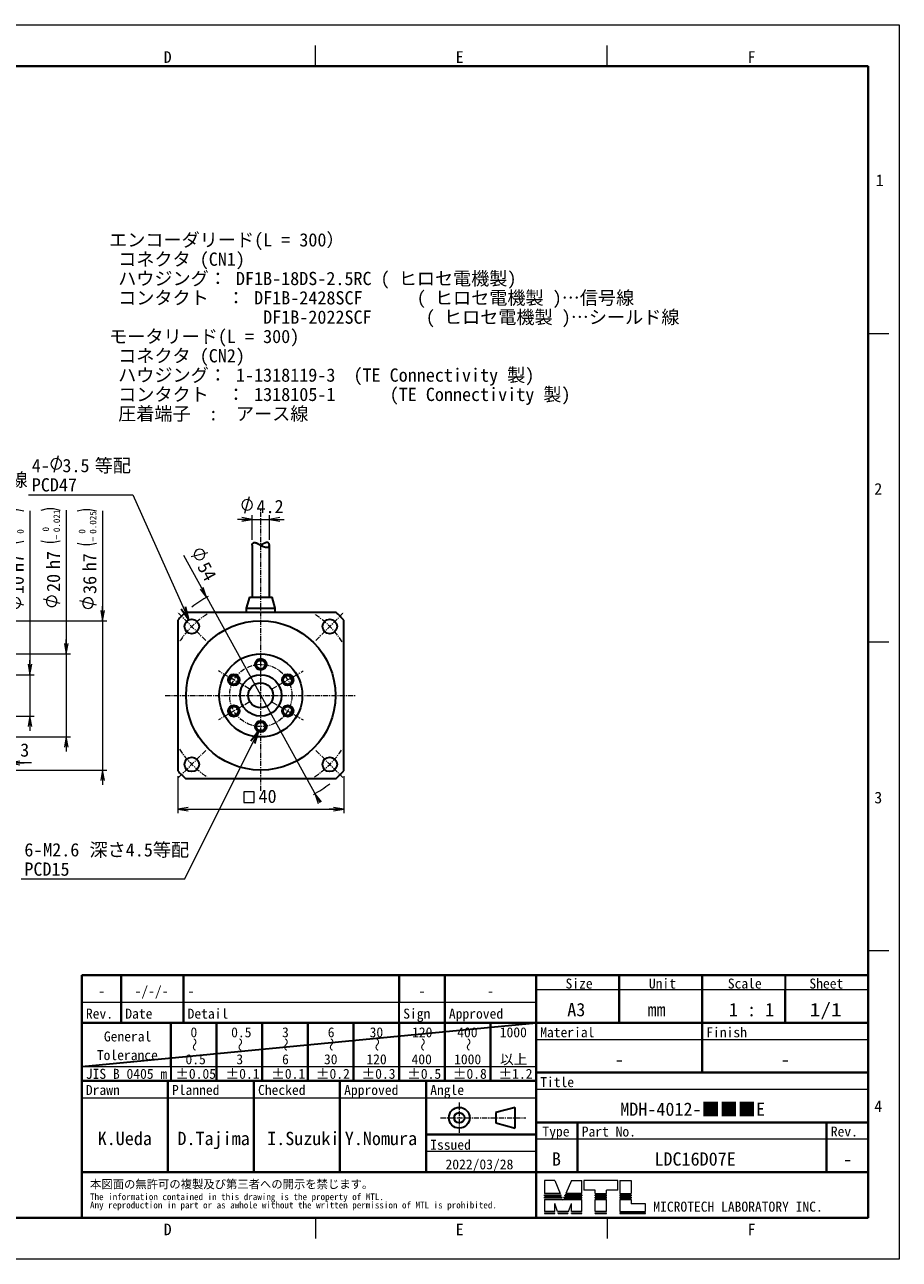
# Model space of a CAD drawing. Header units: millimetres. Extents: x 0 to 422, y 0 to 298.
# Tile 37 of 37: x 211 to 422, y 0 to 298. Entities that reach past the tile are written whole.
import ezdxf

# ---------------------------------------------------------------- set-up
doc = ezdxf.new("R2010")
doc.units = ezdxf.units.MM
doc.linetypes.add('CENTER', pattern=[2, 1.25, -0.25, 0.25, -0.25])
doc.linetypes.add('DOT', pattern=[0.5, 0.25, -0.25])
doc.styles.add('ｍｓ ｐゴシック', font='msgothic.ttc')
doc.dimstyles.get("Standard").update_dxf_attribs({"dimtxt": 0.18, "dimasz": 0.18, "dimexe": 0.18, "dimexo": 0.0625, "dimgap": 0.09, "dimtad": 0, "dimtih": 1, "dimtoh": 1, "dimdec": 4, "dimzin": 0, "dimdsep": 46, "dimcen": 0.09, "dimadec": 0, "dimazin": 0, "dimtfac": 1, "dimtdec": 4, "dimtofl": 0, "dimtmove": 0, "dimatfit": 3, "dimfxl": 1, "dimtolj": 1, "dimtzin": 0, "dimarcsym": 0})

# ---------------------------------------------------------------- blocks, each defined once
blk = doc.blocks.new('*D8')
at = {"color": 7, "linetype": 'Continuous', "lineweight": 9, "transparency": 16777216}
for p, q in [((221.33, 180.55), (221.33, 123.37)), ((219.83, 158.03), (215.83, 159.1)), ((221.33, 145.87), (221.33, 149.37)), ((208.96, 145.87), (222.33, 145.87)), ((208.96, 125.87), (222.33, 125.87)), ((221.33, 125.87), (221.33, 122.37))]:
    blk.add_line(p, q, dxfattribs=at)
for points in [[(219.83, 180.47), (218.29, 180.81), (216.71, 180.81), (215.17, 180.47)], [(215.17, 173.12), (216.71, 172.78), (218.29, 172.78), (219.83, 173.12)]]:
    blk.add_lwpolyline(points, dxfattribs=at)
blk.add_lwpolyline([(217.83, 159.84), (217.5, 159.8), (217.19, 159.67), (216.93, 159.47), (216.72, 159.2), (216.6, 158.9), (216.55, 158.57), (216.6, 158.24), (216.72, 157.93), (216.93, 157.66), (217.19, 157.46), (217.5, 157.33), (217.83, 157.29), (218.16, 157.33), (218.46, 157.46), (218.73, 157.66), (218.93, 157.93), (219.06, 158.24), (219.1, 158.57), (219.06, 158.9), (218.93, 159.2), (218.73, 159.47), (218.46, 159.67), (218.16, 159.8)], close=True, dxfattribs=at)
at = {"color": 7, "linetype": 'Continuous', "lineweight": 20, "transparency": 16777216}
for points in [[(220.89, 148.37, 0), (221.33, 145.87, 0), (221.77, 148.37, 0)], [(221.77, 123.37, 0), (221.33, 125.87, 0), (220.89, 123.37, 0)]]:
    blk.add_polyline3d(points, dxfattribs=at)
at = {"color": 7, "linetype": 'Continuous', "lineweight": 9, "transparency": 16777216, "style": 'ｍｓ ｐゴシック'}
for s, height, width, p in [('0.021', 1.601, 1.000264, (219.83, 175.21)), ('0', 1.6, 0.99968, (217.17, 175.38)), ('−', 1.6, 1.000906, (219.83, 173.42)), ('h7', 3.202, 0.999712, (219.83, 166.32)), ('20', 3.201, 1.00009, (219.83, 160.81))]:
    blk.add_text(s, height=height, rotation=90, dxfattribs=dict(at, width=width)).set_placement(p)
blk = doc.blocks.new('*D9')
at = {"color": 7, "linetype": 'Continuous', "lineweight": 9, "transparency": 16777216}
for p, q in [((230.08, 180.34), (230.08, 115.37)), ((228.58, 157.59), (224.58, 158.66)), ((230.08, 153.87), (230.08, 157.37)), ((202.88, 153.87), (231.08, 153.87)), ((202.88, 117.87), (231.08, 117.87)), ((230.08, 117.87), (230.08, 114.37))]:
    blk.add_line(p, q, dxfattribs=at)
for points in [[(228.58, 180.26), (227.04, 180.58), (225.46, 180.58), (223.92, 180.26)], [(223.92, 172.59), (225.46, 172.26), (227.04, 172.26), (228.58, 172.59)]]:
    blk.add_lwpolyline(points, dxfattribs=at)
blk.add_lwpolyline([(226.58, 159.4), (226.25, 159.36), (225.94, 159.23), (225.68, 159.03), (225.47, 158.76), (225.35, 158.45), (225.3, 158.12), (225.35, 157.79), (225.47, 157.49), (225.68, 157.22), (225.94, 157.02), (226.25, 156.89), (226.58, 156.85), (226.91, 156.89), (227.21, 157.02), (227.48, 157.22), (227.68, 157.49), (227.81, 157.79), (227.85, 158.12), (227.81, 158.45), (227.68, 158.76), (227.48, 159.03), (227.21, 159.23), (226.91, 159.36)], close=True, dxfattribs=at)
at = {"color": 7, "linetype": 'Continuous', "lineweight": 20, "transparency": 16777216}
for points in [[(229.64, 156.37, 0), (230.08, 153.87, 0), (230.52, 156.37, 0)], [(230.52, 115.37, 0), (230.08, 117.87, 0), (229.64, 115.37, 0)]]:
    blk.add_polyline3d(points, dxfattribs=at)
at = {"color": 7, "linetype": 'Continuous', "lineweight": 9, "transparency": 16777216, "style": 'ｍｓ ｐゴシック'}
for s, height, width, p in [('0.025', 1.602, 0.999502, (228.58, 174.83)), ('0', 1.6, 0.99968, (225.92, 174.85)), ('−', 1.6, 1.000906, (228.58, 172.89)), ('h7', 3.202, 0.999712, (228.58, 165.78)), ('36', 3.201, 1.000554, (228.58, 160.32))]:
    blk.add_text(s, height=height, rotation=90, dxfattribs=dict(at, width=width)).set_placement(p)
blk = doc.blocks.new('*D10')
at = {"color": 7, "linetype": 'Continuous', "lineweight": 9, "transparency": 16777216}
for p, q in [((212.58, 180.32), (212.58, 128.37)), ((211.08, 157.64), (207.08, 158.71)), ((212.58, 140.87), (212.58, 144.37)), ((208.96, 140.87), (213.58, 140.87)), ((208.96, 130.87), (213.58, 130.87)), ((212.58, 130.87), (212.58, 127.37))]:
    blk.add_line(p, q, dxfattribs=at)
for points in [[(211.08, 180.25), (209.54, 180.59), (207.96, 180.59), (206.42, 180.25)], [(206.42, 173.07), (207.96, 172.73), (209.54, 172.73), (211.08, 173.07)]]:
    blk.add_lwpolyline(points, dxfattribs=at)
blk.add_lwpolyline([(209.08, 159.45), (208.75, 159.41), (208.44, 159.28), (208.18, 159.08), (207.97, 158.81), (207.85, 158.5), (207.8, 158.17), (207.85, 157.84), (207.97, 157.54), (208.18, 157.27), (208.44, 157.07), (208.75, 156.94), (209.08, 156.9), (209.41, 156.94), (209.71, 157.07), (209.98, 157.27), (210.18, 157.54), (210.31, 157.84), (210.35, 158.17), (210.31, 158.5), (210.18, 158.81), (209.98, 159.08), (209.71, 159.28), (209.41, 159.41)], close=True, dxfattribs=at)
at = {"color": 7, "linetype": 'Continuous', "lineweight": 20, "transparency": 16777216}
for points in [[(212.14, 143.37, 0), (212.58, 140.87, 0), (213.02, 143.37, 0)], [(213.02, 128.37, 0), (212.58, 130.87, 0), (212.14, 128.37, 0)]]:
    blk.add_polyline3d(points, dxfattribs=at)
at = {"color": 7, "linetype": 'Continuous', "lineweight": 9, "transparency": 16777216, "style": 'ｍｓ ｐゴシック'}
for s, height, width, p in [('0.015', 1.602, 0.999502, (208.42, 174.82)), ('0', 1.6, 0.99968, (211.08, 174.84)), ('+', 1.6, 1.001048, (208.42, 173.41)), ('H7', 3.202, 1.000012, (211.08, 165.64)), ('10', 3.201, 0.99968, (211.08, 160.29))]:
    blk.add_text(s, height=height, rotation=90, dxfattribs=dict(at, width=width)).set_placement(p)
blk = doc.blocks.new('*D11')
at = {"color": 7, "linetype": 'Continuous', "lineweight": 9, "transparency": 16777216}
for p, q in [((204.66, 129.57), (204.66, 118.62)), ((207.66, 124.57), (207.66, 118.62)), ((204.66, 119.62), (201.16, 119.62)), ((212.96, 119.62), (202.16, 119.62)), ((207.66, 119.62), (211.16, 119.62))]:
    blk.add_line(p, q, dxfattribs=at)
at = {"color": 7, "linetype": 'Continuous', "lineweight": 20, "transparency": 16777216}
for points in [[(202.16, 119.18, 0), (204.66, 119.62, 0), (202.16, 120.06, 0)], [(210.16, 120.06, 0), (207.66, 119.62, 0), (210.16, 119.18, 0)]]:
    blk.add_polyline3d(points, dxfattribs=at)
at = {"color": 7, "linetype": 'Continuous', "lineweight": 9, "transparency": 16777216, "style": 'ｍｓ ｐゴシック', "width": 1.000622}
blk.add_text('3', height=3.2, dxfattribs=at).set_placement((210.23, 121.12))
blk = doc.blocks.new('*D19')
at = {"color": 7, "linetype": 'Continuous', "lineweight": 9, "transparency": 16777216}
for p, q in [((249.54, 169.68), (282.44, 110.04)), ((251.44, 169.34), (255.46, 170.33))]:
    blk.add_line(p, q, dxfattribs=at)
blk.add_lwpolyline([(254.06, 168.72), (254.33, 168.92), (254.54, 169.18), (254.67, 169.48), (254.72, 169.81), (254.68, 170.14), (254.56, 170.45), (254.37, 170.72), (254.11, 170.93), (253.8, 171.06), (253.47, 171.11), (253.14, 171.07), (252.83, 170.95), (252.56, 170.75), (252.36, 170.49), (252.22, 170.19), (252.17, 169.86), (252.21, 169.53), (252.33, 169.22), (252.53, 168.95), (252.79, 168.74), (253.09, 168.61), (253.42, 168.56), (253.75, 168.6)], close=True, dxfattribs=at)
at = {"color": 7, "linetype": 'Continuous', "lineweight": 20, "transparency": 16777216}
for points in [[(253.55, 161.49, 0), (255.14, 159.51, 0), (254.32, 161.92, 0)], [(282.82, 110.26, 0), (281.23, 112.23, 0), (282.05, 109.83, 0)]]:
    blk.add_polyline3d(points, dxfattribs=at)
at = {"color": 7, "linetype": 'Continuous', "lineweight": 9, "transparency": 16777216, "style": 'ｍｓ ｐゴシック', "width": 0.99985}
blk.add_text('54', height=3.201, rotation=298.8866, dxfattribs=at).set_placement((252.78, 166.9))
blk = doc.blocks.new('*D20')
at = {"color": 7, "linetype": 'Continuous', "lineweight": 9, "transparency": 16777216}
for p, q in [((248.19, 116.43), (248.19, 107.47)), ((288.19, 116.43), (288.19, 107.47)), ((248.19, 108.47), (251.69, 108.47)), ((248.19, 108.47), (288.19, 108.47)), ((288.19, 108.47), (284.69, 108.47))]:
    blk.add_line(p, q, dxfattribs=at)
at = {"color": 7, "linetype": 'Continuous', "lineweight": 20, "transparency": 16777216}
blk.add_lwpolyline([(264.08, 110.1), (266.63, 110.1), (266.63, 112.65), (264.08, 112.65)], close=True, dxfattribs=at)
for points in [[(250.69, 108.91, 0), (248.19, 108.47, 0), (250.69, 108.03, 0)], [(285.69, 108.03, 0), (288.19, 108.47, 0), (285.69, 108.91, 0)]]:
    blk.add_polyline3d(points, dxfattribs=at)
at = {"color": 7, "linetype": 'Continuous', "lineweight": 9, "transparency": 16777216, "style": 'ｍｓ ｐゴシック', "width": 0.999882}
blk.add_text('40', height=3.201, dxfattribs=at).set_placement((267.64, 109.97))
blk = doc.blocks.new('*D21')
at = {"color": 7, "linetype": 'Continuous', "lineweight": 9, "transparency": 16777216}
for p, q in [((264.38, 179.8), (265.46, 183.8)), ((266.09, 173.36), (266.09, 179.3)), ((270.29, 173.36), (270.29, 179.3)), ((266.09, 178.3), (262.59, 178.3)), ((263.59, 178.3), (272.79, 178.3)), ((270.29, 178.3), (273.79, 178.3))]:
    blk.add_line(p, q, dxfattribs=at)
blk.add_lwpolyline([(266.2, 181.8), (266.15, 182.13), (266.02, 182.44), (265.82, 182.7), (265.56, 182.91), (265.25, 183.03), (264.92, 183.08), (264.59, 183.03), (264.28, 182.91), (264.02, 182.7), (263.82, 182.44), (263.69, 182.13), (263.65, 181.8), (263.69, 181.47), (263.82, 181.16), (264.02, 180.9), (264.28, 180.7), (264.59, 180.57), (264.92, 180.53), (265.25, 180.57), (265.56, 180.7), (265.82, 180.9), (266.02, 181.16), (266.15, 181.47)], close=True, dxfattribs=at)
at = {"color": 7, "linetype": 'Continuous', "lineweight": 20, "transparency": 16777216}
for points in [[(263.59, 177.86, 0), (266.09, 178.3, 0), (263.59, 178.74, 0)], [(272.79, 178.74, 0), (270.29, 178.3, 0), (272.79, 177.86, 0)]]:
    blk.add_polyline3d(points, dxfattribs=at)
at = {"color": 7, "linetype": 'Continuous', "lineweight": 9, "transparency": 16777216, "style": 'ｍｓ ｐゴシック', "width": 1.000662}
blk.add_text('4.2', height=3.2, dxfattribs=at).set_placement((267.16, 179.8))

msp = doc.modelspace()

# ---------------------------------------------------------------- linework, layer by layer
at = {"color": 5, "linetype": 'Continuous', "lineweight": 9, "true_color": 0x0000ff}
for p, q in [((0, 297.5), (422, 297.5)), ((422, 297.5), (422, 0)), ((422, 0), (0, 0))]:
    msp.add_line(p, q, dxfattribs=at)
at = {"color": 7, "linetype": 'Continuous', "lineweight": 9}
for p, q in [((281.33333, 287.5), (281.33333, 292.5)), ((351.66667, 287.5), (351.66667, 292.5)), ((414.5, 223.125), (419.5, 223.125)), ((218.38495, 189.67271), (219.45674, 193.67271)), ((212.22766, 184.23635), (237.3413, 184.23635)), ((414.5, 148.75), (419.5, 148.75)), ((210.43894, 91.64293), (249.91167, 91.64293)), ((414.5, 74.375), (419.5, 74.375)), ((334.5, 65), (354.5, 65)), ((354.5, 65), (374.5, 65)), ((374.5, 65), (394.5, 65)), ((394.5, 65), (414.5, 65)), ((225.06, 62), (234.56, 62)), ((234.56, 62), (249.56, 62)), ((249.56, 62), (301.5, 62)), ((301.5, 62), (312.5, 62)), ((312.5, 62), (334.5, 62)), ((334.5, 53), (414.5, 53)), ((225.06, 46.5), (246.5, 46.5)), ((246.5, 46.5), (257.5, 46.5)), ((257.5, 46.5), (268.5, 46.5)), ((268.5, 46.5), (279.5, 46.5)), ((279.5, 46.5), (290.5, 46.5)), ((290.5, 46.5), (301.5, 46.5)), ((301.5, 46.5), (312.5, 46.5)), ((312.5, 46.5), (323.5, 46.5)), ((323.5, 46.5), (334.5, 46.5)), ((225.06, 38.9), (245.795, 38.9)), ((245.795, 38.9), (266.53, 38.9)), ((266.53, 38.9), (287.265, 38.9)), ((287.265, 38.9), (308, 38.9)), ((308, 38.9), (334.5, 38.9)), ((334.5, 41), (414.5, 41)), ((334.5, 29), (344.5, 29)), ((344.5, 29), (404.5, 29)), ((404.5, 29), (414.5, 29)), ((334.5, 26), (308, 26)), ((336.5, 19), (336.5, 15.85)), ((339, 19), (336.5, 19)), ((339, 19), (340.347, 15.85)), ((343, 19), (341.653, 15.85)), ((343, 19), (345.5, 19)), ((345.5, 15.85), (345.5, 19)), ((354.2, 19), (346, 19)), ((346, 19), (346, 16.7)), ((354.2, 16.7), (354.2, 19)), ((354.7, 19), (357.45, 19)), ((354.7, 19), (354.7, 15.85)), ((357.45, 19), (357.45, 15.85)), ((340.347, 15.85), (336.5, 15.85)), ((336.5, 15.5), (340.453, 15.5)), ((336.5, 15.3), (336.5, 15.5)), ((336.5, 15.3), (340.579, 15.3)), ((336.5, 14.75), (336.5, 14.95)), ((336.5, 14.95), (340.684, 14.95)), ((340.579, 15.3), (340.453, 15.5)), ((340.811, 14.75), (340.684, 14.95)), ((341.189, 14.75), (341.316, 14.95)), ((345.5, 14.95), (341.316, 14.95)), ((341.421, 15.3), (341.547, 15.5)), ((345.5, 15.3), (341.421, 15.3)), ((345.5, 15.5), (341.547, 15.5)), ((345.5, 15.85), (341.653, 15.85)), ((345.5, 15.5), (345.5, 15.3)), ((345.5, 14.75), (345.5, 14.95)), ((348.7, 16.7), (346, 16.7)), ((348.7, 15.85), (348.7, 16.7)), ((348.7, 15.85), (351.5, 15.85)), ((348.7, 15.3), (348.7, 15.5)), ((348.7, 15.5), (351.5, 15.5)), ((348.7, 15.3), (351.5, 15.3)), ((348.7, 14.95), (351.5, 14.95)), ((348.7, 14.75), (348.7, 14.95)), ((354.2, 16.7), (351.5, 16.7)), ((351.5, 15.85), (351.5, 16.7)), ((351.5, 15.3), (351.5, 15.5)), ((351.5, 14.75), (351.5, 14.95)), ((354.7, 15.85), (357.45, 15.85)), ((354.7, 15.5), (354.7, 15.3)), ((354.7, 15.5), (357.45, 15.5)), ((354.7, 15.3), (357.45, 15.3)), ((354.7, 14.95), (357.45, 14.95)), ((354.7, 14.95), (354.7, 14.75)), ((357.45, 15.5), (357.45, 15.3)), ((357.45, 14.95), (357.45, 14.75)), ((340.811, 14.75), (336.5, 14.75)), ((336.5, 14.4), (340.916, 14.4)), ((336.5, 14.4), (336.5, 11.55)), ((339.658, 11.55), (339, 13.437)), ((339, 11.55), (339, 13.437)), ((340.916, 14.4), (341, 14.25)), ((341.084, 14.4), (341, 14.25)), ((341.084, 14.4), (345.5, 14.4)), ((341.189, 14.75), (345.5, 14.75)), ((342.342, 11.55), (343, 13.437)), ((343, 11.55), (343, 13.437)), ((345.5, 11.55), (345.5, 14.4)), ((348.7, 14.75), (351.5, 14.75)), ((348.7, 14.4), (351.5, 14.4)), ((348.7, 11.55), (348.7, 14.4)), ((351.5, 11.55), (351.5, 14.4)), ((354.7, 14.75), (357.45, 14.75)), ((354.7, 14.4), (354.7, 11.55)), ((354.7, 14.4), (357.45, 14.4)), ((357.45, 14.4), (357.45, 13.4)), ((360.85, 13.4), (357.45, 13.4)), ((360.85, 11.55), (360.85, 13.4)), ((281.33333, 10), (281.33333, 5)), ((339, 11.55), (336.5, 11.55)), ((336.5, 11.2), (339, 11.2)), ((336.5, 11.2), (336.5, 11)), ((336.5, 11), (339, 11)), ((339, 11), (339, 11.2)), ((342.342, 11.55), (339.658, 11.55)), ((339.85, 11), (339.745, 11.2)), ((339.745, 11.2), (342.255, 11.2)), ((339.85, 11), (342.15, 11)), ((342.15, 11), (342.255, 11.2)), ((345.5, 11.55), (343, 11.55)), ((343, 11.2), (345.5, 11.2)), ((343, 11), (343, 11.2)), ((343, 11), (345.5, 11)), ((345.5, 11), (345.5, 11.2)), ((351.5, 11.55), (348.7, 11.55)), ((348.7, 11.2), (351.5, 11.2)), ((348.7, 11), (348.7, 11.2)), ((348.7, 11), (351.5, 11)), ((351.5, 11), (351.5, 11.2)), ((351.66667, 10), (351.66667, 5)), ((354.7, 11.55), (360.85, 11.55)), ((354.7, 11.2), (360.85, 11.2)), ((354.7, 11.2), (354.7, 11)), ((354.7, 11), (360.85, 11)), ((360.85, 11), (360.85, 11.2))]:
    msp.add_line(p, q, dxfattribs=at)
at = {"color": 7, "linetype": 'Continuous', "lineweight": 40}
for p, q in [((13.5, 287.5), (414.5, 287.5)), ((414.5, 287.5), (414.5, 10)), ((225.06, 62), (225.06, 68.5)), ((225.06, 68.5), (234.56, 68.5)), ((234.56, 62), (234.56, 68.5)), ((234.56, 68.5), (246.515, 68.5)), ((246.515, 68.5), (249.56, 68.5)), ((249.56, 62), (249.56, 68.5)), ((249.56, 68.5), (268.53, 68.5)), ((268.53, 68.5), (301.5, 68.5)), ((301.5, 68.5), (312.5, 68.5)), ((301.5, 62), (301.5, 68.5)), ((312.5, 62), (312.5, 68.5)), ((312.5, 68.5), (334.5, 68.5)), ((334.5, 65), (334.5, 68.5)), ((334.5, 68.5), (354.5, 68.5)), ((354.5, 68.5), (354.5, 65)), ((354.5, 68.5), (374.5, 68.5)), ((374.5, 68.5), (374.5, 65)), ((374.5, 68.5), (394.5, 68.5)), ((394.5, 68.5), (414.5, 68.5)), ((334.5, 65), (334.5, 57)), ((354.5, 65), (354.5, 57)), ((374.5, 65), (374.5, 57)), ((394.5, 65), (394.5, 57)), ((225.06, 57), (225.06, 62)), ((234.56, 57), (234.56, 62)), ((249.56, 57), (249.56, 62)), ((312.5, 57), (312.5, 62)), ((225.06, 46.5), (225.06, 57)), ((246.5, 57), (225.06, 57)), ((246.5, 57), (246.5, 46.5)), ((257.5, 57), (246.5, 57)), ((268.5, 57), (257.5, 57)), ((257.5, 46.5), (257.5, 57)), ((279.5, 57), (268.5, 57)), ((268.5, 46.5), (268.5, 57)), ((290.5, 57), (279.5, 57)), ((279.5, 46.5), (279.5, 57)), ((301.5, 57), (290.5, 57)), ((290.5, 46.5), (290.5, 57)), ((312.5, 57), (301.5, 57)), ((301.5, 46.5), (301.5, 57)), ((323.5, 57), (312.5, 57)), ((312.5, 46.5), (312.5, 57)), ((334.5, 57), (323.5, 57)), ((323.5, 46.5), (323.5, 57)), ((334.5, 57), (414.5, 57)), ((334.5, 53), (334.5, 57)), ((374.5, 45), (374.5, 57)), ((414.5, 53), (414.5, 57)), ((334.5, 46.5), (334.5, 53)), ((414.5, 10), (414.5, 53)), ((225.06, 43), (225.06, 46.5)), ((257.5, 43), (257.5, 46.5)), ((268.5, 43), (268.5, 46.5)), ((279.5, 43), (279.5, 46.5)), ((290.5, 43), (290.5, 46.5)), ((301.5, 43), (301.5, 46.5)), ((312.5, 43), (312.5, 46.5)), ((323.5, 43), (323.5, 46.5)), ((334.5, 45), (334.5, 46.5)), ((334.5, 45), (414.5, 45)), ((334.5, 43), (334.5, 45)), ((225.06, 38.9), (225.06, 43)), ((246.5, 43), (225.06, 43)), ((245.795, 38.9), (245.795, 43)), ((257.5, 43), (246.5, 43)), ((268.5, 43), (257.5, 43)), ((266.53, 38.9), (266.53, 43)), ((279.5, 43), (268.5, 43)), ((290.5, 43), (279.5, 43)), ((287.265, 38.9), (287.265, 43)), ((301.5, 43), (290.5, 43)), ((312.5, 43), (301.5, 43)), ((308, 43), (308, 38.9)), ((323.5, 43), (312.5, 43)), ((334.5, 43), (323.5, 43)), ((334.5, 41), (334.5, 43)), ((225.06, 21), (225.06, 38.9)), ((245.795, 21), (245.795, 38.9)), ((266.53, 21), (266.53, 38.9)), ((287.265, 21), (287.265, 38.9)), ((308, 38.9), (308, 21)), ((334.5, 41), (334.5, 38.9)), ((334.5, 38.9), (334.5, 33)), ((334.5, 33), (344.5, 33)), ((334.5, 33), (334.5, 30.1)), ((344.5, 33), (344.5, 21)), ((344.5, 33), (404.5, 33)), ((404.5, 33), (404.5, 21)), ((404.5, 33), (414.5, 33)), ((308, 30.1), (334.5, 30.1)), ((334.5, 30.1), (334.5, 29)), ((334.5, 29), (334.5, 26)), ((334.5, 26), (334.5, 21)), ((225.06, 21), (245.795, 21)), ((225.06, 14.5), (225.06, 21)), ((245.795, 21), (266.53, 21)), ((266.53, 21), (287.265, 21)), ((287.265, 21), (308, 21)), ((308, 21), (334.5, 21)), ((334.5, 21), (334.5, 10)), ((334.5, 21), (344.5, 21)), ((344.5, 21), (404.5, 21)), ((404.5, 21), (414.5, 21)), ((225.06, 10), (225.06, 14.5)), ((414.5, 10), (13.5, 10)), ((225.06, 10), (334.5, 10)), ((334.5, 10), (414.5, 10))]:
    msp.add_line(p, q, dxfattribs=at)
at = {"color": 1, "linetype": 'CENTER', "lineweight": 9, "true_color": 0xff0000}
for p, q in [((268.1871, 112.87275), (268.1871, 180.57275)), ((254.92885, 149.131), (248.21133, 155.84852)), ((281.44535, 149.131), (288.16287, 155.84852)), ((265.41582, 137.47275), (257.968, 141.77275)), ((270.95838, 137.47275), (278.4062, 141.77275)), ((245.1871, 135.87275), (291.1871, 135.87275)), ((265.41582, 134.27275), (257.968, 129.97275)), ((270.95838, 134.27275), (278.4062, 129.97275)), ((254.92885, 122.6145), (248.21133, 115.89698)), ((281.44535, 122.6145), (288.16287, 115.89698))]:
    msp.add_line(p, q, dxfattribs=at)
at = {"color": 7, "linetype": 'Continuous', "lineweight": 30}
for p, q in [((266.0871, 172.06155), (266.0871, 159.57275)), ((270.2871, 159.57275), (270.2871, 172.06136)), ((265.4371, 159.57275), (264.6871, 156.87275)), ((265.4371, 159.57275), (268.1871, 159.57275)), ((268.1871, 159.57275), (270.9371, 159.57275)), ((271.6871, 156.87275), (270.9371, 159.57275)), ((286.32546, 155.87275), (250.04874, 155.87275)), ((264.6871, 156.87275), (268.1871, 156.87275)), ((264.6871, 156.87275), (264.6871, 155.87275)), ((268.1871, 156.87275), (271.6871, 156.87275)), ((271.6871, 155.87275), (271.6871, 156.87275)), ((248.1871, 154.01111), (248.1871, 117.73439)), ((288.1871, 117.73439), (288.1871, 154.01111)), ((250.04874, 115.87275), (286.32546, 115.87275)), ((394.5, 68.5), (394.5, 65)), ((301.5, 57), (301.5, 62)), ((225.06, 46.5), (334.5, 57)), ((246.5, 46.5), (246.5, 43)), ((329.5, 36.6), (324.83494, 35.35)), ((329.5, 31.6), (329.5, 36.6)), ((324.83494, 35.35), (324.83494, 32.85)), ((324.83494, 32.85), (329.5, 31.6))]:
    msp.add_line(p, q, dxfattribs=at)
at = {"color": 7, "linetype": 'DOT', "lineweight": 30}
msp.add_line((414.5, 68.5), (414.5, 57), dxfattribs=at)
at = {"color": 7, "linetype": 'CENTER', "lineweight": 9}
for p, q in [((316, 37.75), (316, 30.45)), ((311.5, 34.1), (332, 34.1))]:
    msp.add_line(p, q, dxfattribs=at)
at = {"color": 7, "linetype": 'Continuous', "lineweight": 9}
msp.add_lwpolyline([(220.19584, 191.67271), (220.1524, 192.00271), (220.02503, 192.31021), (219.82241, 192.57427), (219.55835, 192.7769), (219.25084, 192.90427), (218.92084, 192.94771), (218.59085, 192.90427), (218.28335, 192.7769), (218.01928, 192.57427), (217.81666, 192.31021), (217.68929, 192.00271), (217.64585, 191.67271), (217.68929, 191.34272), (217.81666, 191.03521), (218.01928, 190.77115), (218.28335, 190.56853), (218.59085, 190.44116), (218.92084, 190.39771), (219.25084, 190.44116), (219.55835, 190.56853), (219.82241, 190.77115), (220.02503, 191.03521), (220.1524, 191.34272)], close=True, dxfattribs=at)
at = {"color": 7, "linetype": 'Continuous', "lineweight": 30}
for points in [[(266.0871, 172.06153), (266.08714, 172.0678), (266.08769, 172.08772), (266.08893, 172.10777), (266.09084, 172.12792), (266.09343, 172.14818), (266.09668, 172.16851), (266.10061, 172.1889), (266.10519, 172.20933), (266.11086, 172.23128), (266.11729, 172.25323), (266.12448, 172.27516), (266.13245, 172.29703), (266.14118, 172.31882), (266.14987, 172.33873), (266.15922, 172.35852), (266.16922, 172.37818), (266.17989, 172.39766), (266.19122, 172.41696), (266.20322, 172.43604), (266.21591, 172.45486), (266.22928, 172.4734), (266.24047, 172.488), (266.25212, 172.50238), (266.26422, 172.51652), (266.27678, 172.53039), (266.28981, 172.54397), (266.30161, 172.55563), (266.31378, 172.56704), (266.32632, 172.57818), (266.33922, 172.58903), (266.35251, 172.59957), (266.36616, 172.60979), (266.37875, 172.61868), (266.39164, 172.62727), (266.40485, 172.63556), (266.41837, 172.64353), (266.42941, 172.64966), (266.44065, 172.65558), (266.4521, 172.66126), (266.46374, 172.66671), (266.47559, 172.67191), (266.48764, 172.67686), (266.49989, 172.68155), (266.51234, 172.68597), (266.52499, 172.69012), (266.53784, 172.69398), (266.54931, 172.69714), (266.56094, 172.70008), (266.57272, 172.70278), (266.58464, 172.70524), (266.59671, 172.70747), (266.60891, 172.70945), (266.62059, 172.7111), (266.6324, 172.71252), (266.64434, 172.71372), (266.65639, 172.71469), (266.66855, 172.71543), (266.68083, 172.71594), (266.69321, 172.71622), (266.70571, 172.71627), (266.71831, 172.71609), (266.73102, 172.71568), (266.74382, 172.71504), (266.75671, 172.71417), (266.7697, 172.71307), (266.78278, 172.71174), (266.79594, 172.71019), (266.80919, 172.70842), (266.82251, 172.70643), (266.83591, 172.70422), (266.85059, 172.70157), (266.86535, 172.69867), (266.88019, 172.69553), (266.8951, 172.69214), (266.91009, 172.68852), (266.92513, 172.68467), (266.94203, 172.6801), (266.959, 172.67526), (266.97605, 172.67015), (266.99316, 172.66478), (267.01033, 172.65916), (267.02756, 172.6533), (267.04831, 172.64597), (267.06913, 172.63831), (267.09003, 172.63034), (267.111, 172.62208), (267.13202, 172.61354), (267.1531, 172.60474), (267.17423, 172.59568), (267.19542, 172.58638), (267.21666, 172.57684), (267.23795, 172.5671), (267.26656, 172.5537), (267.29526, 172.53997), (267.32404, 172.52591), (267.35288, 172.51156), (267.38183, 172.49693), (267.41086, 172.48204), (267.43997, 172.46693), (267.46914, 172.4516), (267.49838, 172.43608), (267.52768, 172.4204), (267.56292, 172.40139), (267.59827, 172.38217), (267.63371, 172.36279), (267.66926, 172.34327), (267.70489, 172.32363), (267.74061, 172.3039), (267.77645, 172.2841), (267.81238, 172.26424), (267.8484, 172.24435), (267.88451, 172.22445), (267.92329, 172.20315), (267.96218, 172.18188), (268.00118, 172.16066), (268.04028, 172.13951), (268.07947, 172.11845), (268.11733, 172.09827), (268.15527, 172.07821), (268.19331, 172.05829), (268.23142, 172.03853), (268.2696, 172.01894), (268.30147, 172.00277), (268.3334, 171.98673), (268.36537, 171.97084), (268.39737, 171.95512), (268.42941, 171.93957), (268.46147, 171.9242), (268.49356, 171.90903), (268.52568, 171.89405), (268.55782, 171.87929), (268.58997, 171.86474), (268.62211, 171.85043), (268.65424, 171.83636), (268.68405, 171.82354), (268.71386, 171.81093), (268.74365, 171.79855), (268.77342, 171.78642), (268.80315, 171.77454), (268.83283, 171.76292), (268.86245, 171.75156), (268.8886, 171.74176), (268.9147, 171.73217), (268.94075, 171.72281), (268.96674, 171.71368), (268.99265, 171.70479), (269.0185, 171.69614), (269.04427, 171.68774), (269.06995, 171.67959), (269.09554, 171.67171), (269.12103, 171.66409), (269.14641, 171.65675), (269.17168, 171.64968), (269.19684, 171.64288), (269.22186, 171.63638), (269.24674, 171.63017), (269.26871, 171.62491), (269.29056, 171.61988), (269.31229, 171.61509), (269.33389, 171.61054), (269.35535, 171.60624), (269.37667, 171.60219), (269.39654, 171.59862), (269.41629, 171.59527), (269.43589, 171.59215), (269.45536, 171.58925), (269.47467, 171.58658), (269.49382, 171.58415), (269.51282, 171.58194), (269.53165, 171.57997), (269.55033, 171.57824), (269.56882, 171.57674), (269.58714, 171.57548), (269.60528, 171.57446), (269.62322, 171.57367), (269.64098, 171.57313), (269.65855, 171.57282), (269.67203, 171.57275)], [(270.2871, 172.06153), (270.28677, 172.08118), (270.28577, 172.10097), (270.2841, 172.12088), (270.28178, 172.14089), (270.2788, 172.16097), (270.27517, 172.18112), (270.27089, 172.20132), (270.26595, 172.22155), (270.26036, 172.24178), (270.25413, 172.262), (270.24724, 172.2822), (270.2397, 172.30234), (270.23151, 172.32241), (270.22266, 172.34238), (270.21315, 172.36223), (270.20416, 172.37973), (270.19464, 172.3971), (270.18459, 172.41432), (270.174, 172.43136), (270.16288, 172.4482), (270.15122, 172.46483), (270.14072, 172.47898), (270.1298, 172.49294), (270.11846, 172.50669), (270.10671, 172.5202), (270.09453, 172.53347), (270.08192, 172.54647), (270.06888, 172.55918), (270.05539, 172.57158), (270.04429, 172.58126), (270.03289, 172.59072), (270.02121, 172.59995), (270.00924, 172.60892), (269.99697, 172.61763), (269.98606, 172.62499), (269.97491, 172.63213), (269.96354, 172.63905), (269.95195, 172.64573), (269.94012, 172.65216), (269.92808, 172.65834), (269.91714, 172.66362), (269.90603, 172.6687), (269.89473, 172.67354), (269.88325, 172.67816), (269.87159, 172.68254), (269.85976, 172.68668), (269.84774, 172.69058), (269.83554, 172.69422), (269.82317, 172.69759), (269.81063, 172.70071), (269.79792, 172.70355), (269.78503, 172.70611), (269.77197, 172.7084), (269.75876, 172.7104), (269.74538, 172.71211), (269.73337, 172.71339), (269.72123, 172.71444), (269.70898, 172.71525), (269.69661, 172.71583), (269.68412, 172.71617), (269.67153, 172.71628), (269.65961, 172.71617), (269.6476, 172.71585), (269.6355, 172.71532), (269.62332, 172.71459), (269.61105, 172.71365), (269.5987, 172.71251), (269.58378, 172.71087), (269.56874, 172.70894), (269.55361, 172.70673), (269.53837, 172.70424), (269.52305, 172.70147), (269.50763, 172.69842), (269.49213, 172.69511), (269.47655, 172.69154), (269.46089, 172.68771), (269.44516, 172.68364), (269.42818, 172.67898), (269.41113, 172.67406), (269.394, 172.66886), (269.3768, 172.66341), (269.35955, 172.65771), (269.3401, 172.65102), (269.32057, 172.64404), (269.30098, 172.63677), (269.28132, 172.62924), (269.26161, 172.62144), (269.24184, 172.6134), (269.21806, 172.60345), (269.19421, 172.59317), (269.17029, 172.58259), (269.1463, 172.57172), (269.12226, 172.56059), (269.09816, 172.5492), (269.07401, 172.53758), (269.0498, 172.52573), (269.02554, 172.51368), (269.00123, 172.50143), (268.96861, 172.48476), (268.93591, 172.4678), (268.90311, 172.45057), (268.87024, 172.4331), (268.83291, 172.41308), (268.79547, 172.39281), (268.75792, 172.37233), (268.72026, 172.35169), (268.68249, 172.3309), (268.64462, 172.31), (268.60664, 172.28901), (268.56854, 172.26795), (268.53034, 172.24685), (268.49203, 172.22574), (268.45362, 172.20464), (268.4151, 172.18356), (268.37647, 172.16253), (268.33774, 172.14156), (268.29892, 172.12069), (268.26415, 172.10214), (268.22929, 172.08367), (268.19436, 172.06533), (268.18711, 172.06153)]]:
    msp.add_lwpolyline(points, dxfattribs=at)
at = {"color": 7, "linetype": 'Continuous', "lineweight": 9}
for points in [[(237.3413, 184.23635, 0), (250.85435, 154.08669, 0)], [(249.91167, 91.64292, 0), (267.70822, 127.4103, 0)]]:
    msp.add_polyline3d(points, dxfattribs=at)
at = {"color": 7, "linetype": 'Continuous', "lineweight": 30}
for points in [[(249.04491, 156.75502, 0), (250.85435, 154.08669, 0), (250.06665, 157.21297, 0)], [(266.79508, 124.31834, 0), (267.70822, 127.4103, 0), (265.79264, 124.81712, 0)]]:
    msp.add_polyline3d(points, dxfattribs=at)
for centre, radius in [((251.57009, 152.48976), 1.75), ((268.1871, 135.87275), 18), ((284.80411, 152.48976), 1.75), ((268.1871, 135.87275), 10), ((268.1871, 143.37275), 1.375), ((268.1871, 143.37275), 1.075), ((261.69191, 139.62275), 1.375), ((261.69191, 139.62275), 1.075), ((268.1871, 135.87275), 5), ((274.68229, 139.62275), 1.375), ((274.68229, 139.62275), 1.075), ((268.1871, 135.87275), 3), ((261.69191, 132.12275), 1.375), ((261.69191, 132.12275), 1.075), ((274.68229, 132.12275), 1.375), ((274.68229, 132.12275), 1.075), ((268.1871, 128.37275), 1.375), ((268.1871, 128.37275), 1.075), ((251.57009, 119.25574), 1.75), ((284.80411, 119.25574), 1.75), ((316, 34.1), 2.5), ((316, 34.1), 1.25)]:
    msp.add_circle(centre, radius, dxfattribs=at)
at = {"color": 1, "linetype": 'CENTER', "lineweight": 9, "true_color": 0xff0000}
msp.add_circle((268.1871, 135.87275), 7.5, dxfattribs=at)
at = {"color": 7, "linetype": 'Continuous', "lineweight": 9}
for centre in [(268.1871, 143.37275), (261.69191, 139.62275), (274.68229, 139.62275), (261.69191, 132.12275), (274.68229, 132.12275), (268.1871, 128.37275)]:
    msp.add_circle(centre, 1.3, dxfattribs=at)
at = {"color": 7, "linetype": 'Continuous', "lineweight": 30}
for centre, radius, start, end in [((269.77122, 172.07931), 0.51618, 258.9203044, 358.0258336), ((268.1871, 135.87275), 27, 132.2054464, 137.7945536), ((268.1871, 135.87275), 27, 42.2054464, 47.7945536), ((268.1871, 135.87275), 8.3525, 85.2579086, 94.7420914), ((268.1871, 135.87275), 8.36385, 85.3700505, 94.6299495), ((268.1871, 135.87275), 8.44576, 86.3203413, 93.6796587), ((267.57438, 142.59488), 1.64, 81.5306637, 83.7905595), ((268.1871, 135.87275), 8.44576, 146.3203413, 153.6796587), ((268.1871, 135.87275), 8.36385, 145.3700505, 154.6299495), ((268.1871, 135.87275), 8.3525, 145.2579086, 154.7420914), ((268.1871, 135.87275), 8.3525, 25.2579086, 34.7420914), ((268.1871, 135.87275), 8.36385, 25.3700505, 34.6299495), ((273.70228, 139.76445), 1.64, 21.5306637, 23.7905595), ((268.1871, 135.87275), 8.44576, 26.3203413, 33.6796587), ((262.0592, 138.70318), 1.64, 141.5306637, 143.7905595), ((268.1871, 135.87275), 8.44576, 206.3203413, 213.6796587), ((268.1871, 135.87275), 8.36385, 205.3700505, 214.6299495), ((268.1871, 135.87275), 8.3525, 205.2579086, 214.7420914), ((262.67193, 131.98105), 1.64, 201.5306637, 203.7905595), ((268.1871, 135.87275), 8.3525, 325.2579086, 334.7420914), ((268.1871, 135.87275), 8.36385, 325.3700505, 334.6299495), ((268.1871, 135.87275), 8.44576, 326.3203413, 333.6796587), ((274.315, 133.04232), 1.64, 321.5306637, 323.7905595), ((268.1871, 135.87275), 8.3525, 265.2579086, 274.7420914), ((268.1871, 135.87275), 8.36385, 265.3700505, 274.6299495), ((268.1871, 135.87275), 8.44576, 266.3203413, 273.6796587), ((268.79983, 129.15062), 1.64, 261.5306637, 263.7905595), ((268.1871, 135.87275), 27, 222.2054464, 227.7945536), ((268.1871, 135.87275), 27, 312.2054464, 317.7945536)]:
    msp.add_arc(centre, radius, start, end, dxfattribs=at)
at = {"color": 7, "linetype": 'Continuous', "lineweight": 9}
for start, end in [(118.0043639, 128.0043639), (298.0043639, 308.0043639)]:
    msp.add_arc((268.1871, 135.87275), 27, start, end, dxfattribs=at)
at = {"color": 1, "linetype": 'CENTER', "lineweight": 9, "true_color": 0xff0000}
for start, end in [(123.4179517, 146.5820483), (33.4179517, 56.5820483), (213.4179517, 236.5820483), (303.4179517, 326.5820483)]:
    msp.add_arc((268.1871, 135.87275), 23.5, start, end, dxfattribs=at)

# ---------------------------------------------------------------- texts
at = {"color": 7, "linetype": 'Continuous', "lineweight": 9, "style": 'ｍｓ ｐゴシック'}
for s, height, width, p in [('D', 2.8017, 1.000294, (244.8077, 288.30312)), ('E', 2.8017, 1.000018, (315.14111, 288.30312)), ('F', 2.8017, 1.000018, (385.47456, 288.30312)), ('1', 2.80272, 0.999482, (416.32215, 258.6147)), ('エンコーダリード(L = 300）', 3.2021714, 0.999733, (231.65388, 244.05335)), (' コネクタ (CN1)', 3.1993148, 1.000583, (231.65544, 239.40064)), (' ハウジング： DF1B-18DS-2.5RC ( ヒロセ電機製)', 3.2009334, 1.000067, (231.65544, 234.74372)), (' コンタクト\u3000： DF1B-2428SCF      ( ヒロセ電機製 )…信号線', 3.2022514, 0.999621, (231.65544, 230.08939)), ('\u3000 \u3000\u3000\u3000\u3000\u3000\u3000\u3000DF1B-2022SCF      ( ヒロセ電機製 )…シールド線', 3.2022514, 0.999557, (231.65544, 225.43485)), ('モータリード(L = 300)', 3.2003356, 1.000351, (231.6549, 220.78258)), (' コネクタ (CN2)', 3.1993148, 1.000583, (231.65544, 216.12792)), (' ハウジング： 1-1318119-3  (TE Connectivity 製)', 3.2010246, 1.000027, (231.65544, 211.47088)), (' コンタクト\u3000： 1318105-1      (TE Connectivity 製)', 3.2014942, 0.99986, (231.65544, 206.81642)), (' 圧着端子\u3000:  アース線', 3.2020894, 0.999722, (231.65544, 202.16231)), ('4-', 3.199852, 1.000513, (213.02802, 189.67286)), ('3.5', 3.201025, 1.000475, (220.39522, 189.67169)), (' 等配', 3.202798, 0.999568, (225.99585, 189.67203)), ('モータリード線', 3.202089, 0.999779, (181.45899, 186.22547)), ('PCD47', 3.201025, 1.000059, (213.02726, 185.01714)), ('2', 2.79987, 1.000988, (415.98124, 184.24065)), ('3', 2.8009, 1.000622, (415.98124, 109.86464)), ('6-', 3.201025, 1.0006, (211.23724, 97.07826)), ('M2.6', 3.201025, 1.000332, (215.76687, 97.07826)), (' 深さ4.5等配', 3.202089, 0.999825, (224.74803, 97.07944)), ('PCD15', 3.203204, 0.999388, (211.23853, 92.42371)), ('-/-/-', 2.402069, 0.999649, (237.79123, 63.42854)), ('Size', 2.400768, 0.999455, (341.59603, 65.24923)), ('Unit', 2.402333, 0.999434, (361.67102, 65.24922)), ('Scale', 2.4, 1.000043, (380.68917, 65.25)), ('Sheet', 2.400768, 0.999942, (400.34141, 65.24923)), ('-', 2.3976, 1.002125, (229.03207, 63.43209)), ('-', 2.3976, 1.002125, (250.55933, 63.43209)), ('-', 2.3976, 1.002125, (306.22208, 63.43209)), ('-', 2.3976, 1.002125, (322.72208, 63.43209)), ('Rev.', 2.401546, 0.999412, (226.06075, 57.99923)), ('Date', 2.402333, 0.999481, (235.55891, 57.99922)), ('Detail', 2.402333, 0.99947, (250.5589, 57.99922)), ('Sign', 2.400366, 0.999885, (302.50055, 57.99963)), ('Approved', 2.400366, 1.000571, (313.50007, 57.99963)), ('A3', 3.201025, 1.000206, (342.00921, 58.5717)), ('mm', 3.198654, 1.000375, (361.3553, 58.5729)), ('1 : 1', 3.220263, 0.99426, (380.96466, 58.55455)), ('1/1', 3.20276, 1.183905, (400.38349, 58.5714)), ('General', 2.400768, 1.000267, (230.39329, 52.49923)), ('0', 2.40077, 0.99968, (251.25033, 53.50086)), ('0.5', 2.402403, 0.999615, (261.05024, 53.49922)), ('3', 2.40077, 1.000622, (273.30406, 53.49923)), ('6', 2.40077, 1.001764, (284.31669, 53.49923)), ('30', 2.402403, 0.99941, (294.40414, 53.49922)), ('120', 2.400768, 0.999818, (304.6282, 53.50086)), ('400', 2.400768, 0.999942, (315.50485, 53.50086)), ('1000', 2.400768, 0.999882, (325.75546, 53.50086)), ('Material', 2.402333, 0.999461, (335.50055, 53.49922)), ('Finish', 2.402333, 0.999301, (375.49905, 53.49922)), ('Tolerance', 2.401546, 0.999764, (228.69533, 48)), ('0.5', 2.402403, 0.999615, (250.05026, 46.99922)), ('3', 2.40077, 1.000622, (262.30405, 46.99923)), ('6', 2.40077, 1.001764, (273.31668, 46.99923)), ('30', 2.402403, 0.99941, (283.40416, 46.99922)), ('120', 2.400768, 0.999818, (293.62819, 47.00086)), ('400', 2.400768, 0.999942, (304.50484, 47.00086)), ('1000', 2.400768, 0.999882, (314.75545, 47.00086)), ('以上', 2.399912, 1.000312, (325.82352, 47.0001)), ('-', 3.1968, 1.002125, (353.46278, 46.57612)), ('-', 3.1968, 1.002125, (393.46277, 46.57612)), ('JIS B 0405 m', 2.4151969, 0.994031, (226.04316, 43.48636)), ('±0.05', 2.402403, 0.999483, (247.60248, 43.49922)), ('±0.1', 2.400768, 1.000278, (259.71381, 43.50086)), ('±0.1', 2.400768, 1.000278, (270.71379, 43.50086)), ('±0.2', 2.400768, 1.000191, (281.47521, 43.50086)), ('±0.3', 2.402403, 0.99951, (292.47518, 43.49922)), ('±0.5', 2.402403, 0.99951, (303.47519, 43.49922)), ('±0.8', 2.402403, 0.999401, (314.46843, 43.49922)), ('±1.2', 2.401546, 0.999867, (325.47521, 43.50008)), ('Drawn', 2.402333, 0.999492, (226.05891, 39.59922)), ('Planned', 2.402333, 0.999538, (246.79467, 39.59922)), ('Checked', 2.4, 1.000516, (267.5288, 39.6)), ('Approved', 2.400366, 1.000571, (288.26507, 39.59963)), ('Angle', 2.400366, 1.000168, (309.00008, 39.59963)), ('Title', 2.402333, 0.999134, (335.49945, 41.49922)), ('MDH-4012-■■■E', 3.2013922, 0.999934, (354.77347, 34.57363)), ('4', 2.79987, 0.999542, (415.98227, 35.49066)), ('K.Ueda', 3.203111, 0.999574, (228.89183, 27.52169)), ('D.Tajima', 3.202217, 0.999588, (248.11565, 27.52257)), ('I.Suzuki', 3.201025, 0.999964, (269.73427, 27.5217)), ('Y.Nomura', 3.203111, 0.999495, (288.42457, 27.52169)), ('Type', 2.401663, 0.999669, (336.02898, 29.59988)), ('Part No.', 2.415348, 0.994383, (345.49961, 29.58636)), ('Rev.', 2.401546, 0.999412, (405.50074, 29.59923)), ('Issued', 2.402333, 0.999562, (309.00025, 26.39922)), ('2022/03/28', 2.402069, 0.999515, (312.69278, 21.67855)), ('B', 3.20195, 1.000254, (338.31659, 22.57284)), ('LDC16D07E', 3.203204, 0.999253, (363.00784, 22.57169)), ('-', 3.1968, 1.002125, (408.46276, 22.57612)), ('本図面の無許可の複製及び第三者への開示を禁じます。', 2, 1.000371, (227.06032, 17.09136)), ('The information contained in this drawing is the property of MTL.', 1.600244, 1.000304, (227.05961, 14.26339)), ('Any reproduction in part or as awhole without the written permission of MTL is prohibited.', 1.600244, 1.000341, (227.06006, 12.26339)), ('MICROTECH LABORATORY INC.', 2.4136365, 0.994555, (362.73698, 11.47727)), ('D', 2.8017, 1.000294, (244.8077, 5.80312)), ('E', 2.8017, 1.000018, (315.14111, 5.80312)), ('F', 2.8017, 1.000018, (385.47456, 5.80312))]:
    msp.add_text(s, height=height, dxfattribs=dict(at, width=width)).set_placement(p)
at = {"color": 7, "linetype": 'Continuous', "lineweight": 9, "style": 'ｍｓ ｐゴシック', "width": 0.9994}
for p in [(253.49993, 50.10917), (264.49991, 50.10917), (275.49992, 50.10917), (286.49993, 50.10917), (297.49993, 50.10917), (308.49991, 50.10917), (319.49992, 50.10917)]:
    msp.add_text('～', height=2.40163, rotation=90, dxfattribs=at).set_placement(p)

# ---------------------------------------------------------------- dimensions: what is measured, and where the dimension line sits
for picture in ['*D21', '*D8', '*D10', '*D9', '*D11', '*D20']:
    dim = msp.add_linear_dim(base=(0, 0), p1=(0, 0), p2=(0, 0), dimstyle='Standard')
    dim.commit()
    dim.dimension.update_dxf_attribs({"geometry": picture, "text_midpoint": (0, 0)})
dim = msp.add_diameter_dim_2p(p1=(0, 0), p2=(0, 0), dimstyle='Standard')
dim.commit()
dim.dimension.update_dxf_attribs({"geometry": '*D19', "text_midpoint": (0, 0)})

doc.saveas('drawing.dxf')
